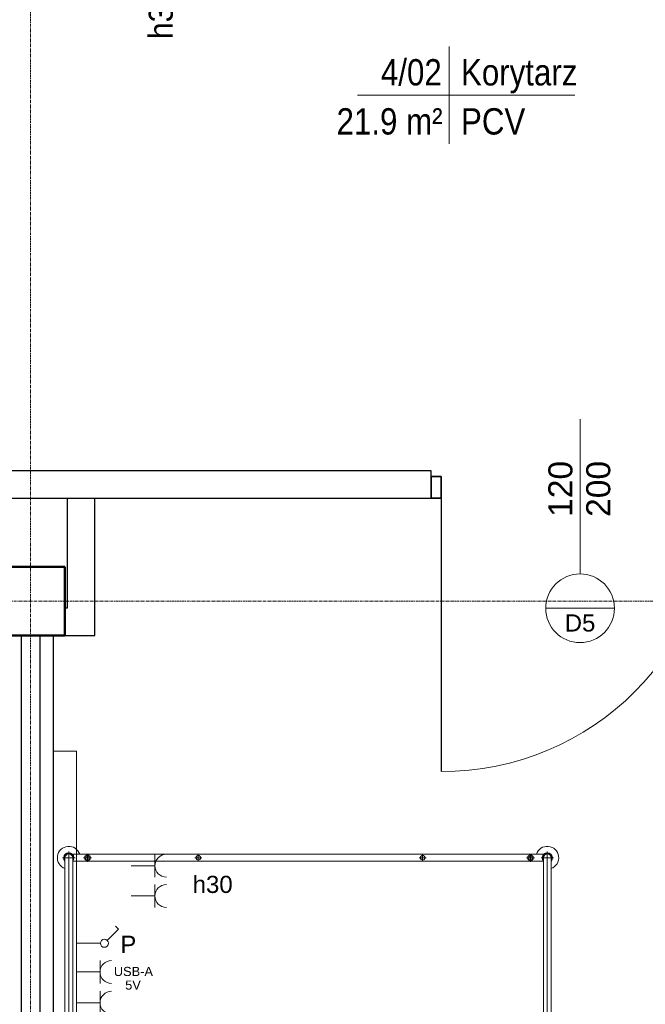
# Model space of a CAD drawing. Header units: millimetres. Extents: x -2286 to 43533, y -13832 to 14981.
# Tile 53 of 77: x 18436 to 21168, y -7634 to -3334. Entities that reach past the tile are written whole.
import ezdxf

# ---------------------------------------------------------------- set-up
doc = ezdxf.new("R2010")
doc.units = ezdxf.units.MM
doc.linetypes.add('Oś', pattern=[22.225, 12.7, -3.175, 3.175, -3.175])
for name, color, linetype, lineweight in [('A-ANNO-NOTE', 131, 'Continuous', 18), ('A-AREA-IDEN', 2, 'Continuous', 18), ('A-DETL-GENF', 92, 'Continuous', 18), ('A-DETL-MEDM', 33, 'Continuous', 35), ('A-DOOR', 31, 'Continuous', 25), ('A-DOOR-IDEN', 31, 'Continuous', 18), ('A-WALL', 113, 'Continuous', 25), ('E-ELE-QPM-IDEN', 2, 'Continuous', 18), ('I-FURN', 30, 'Continuous', 18), ('Q-SPCQ', 91, 'Continuous', 18), ('S-COLS', 52, 'Continuous', 25), ('S-GRID', 1, 'Continuous', 18)]:
    doc.layers.add(name, color=color, linetype=linetype, lineweight=lineweight)
doc.styles.add('Arial', font='arial.ttf', dxfattribs={"height": 40})
doc.styles.add('Arial_1', font='arial.ttf', dxfattribs={"height": 75})
doc.styles.add('Arial_11', font='arial.ttf', dxfattribs={"width": 0.9, "height": 105})
doc.styles.add('Arial_4', font='arial.ttf', dxfattribs={"width": 0.85, "height": 115})
doc.styles.add('Arial_7', font='arial.ttf', dxfattribs={"height": 105})

# ---------------------------------------------------------------- blocks, each defined once
blk = doc.blocks.new('M_Concrete-Square-Column - 300 x 300mm-1161001-4_piętro II PT - projektowany')
at = {"layer": 'S-COLS', "lineweight": 50}
for p, q in [((150, 150), (-150, 150)), ((-150, 150), (-150, -150)), ((150, -150), (150, 150)), ((-150, -150), (150, -150))]:
    blk.add_line(p, q, dxfattribs=at)
blk = doc.blocks.new('łóżko 195x90 typ FAMED _102039_ - łóżko 195x90 typ FAMED _102039_-832813-4_piętro II PT - projektowany')
at = {"layer": 'I-FURN'}
for p, q in [((-459.8, 1047.5), (459.7, 1047.5)), ((-432.5, 1020.2), (-432.5, 1074.7)), ((-432.5, 1064.5), (432.5, 1064.5)), ((432.5, 1020.2), (432.5, 1074.7)), ((-447.5, 1031), (-447.5, -1026.1)), ((-432.5, 1030.5), (432.5, 1030.5)), ((-417.5, -1025.5), (-417.5, 1031)), ((417.5, -1026.1), (417.5, 1030.5)), ((447.5, 1031), (447.5, -1026.1)), ((-450, 966), (-415, 966)), ((-432.5, 948.5), (-432.5, 983.5)), ((450, 966), (415, 966)), ((432.5, 948.5), (432.5, 983.5)), ((-447.5, 481.9), (-417.5, 481.9)), ((-432.5, 496.9), (-432.5, 466.9)), ((447.5, 481.9), (417.5, 481.9)), ((432.5, 496.9), (432.5, 466.9)), ((-447.5, -498.1), (-417.5, -498.1)), ((-432.5, -483.1), (-432.5, -513.1)), ((447.5, -498.1), (417.5, -498.1)), ((432.5, -483.1), (432.5, -513.1)), ((-450, -969.3), (-415, -969.3)), ((-432.5, -951.8), (-432.5, -986.8)), ((450, -969.3), (415, -969.3)), ((432.5, -951.8), (432.5, -986.8)), ((-432.5, -1015.3), (-432.5, -1069.8)), ((-432.5, -1025.5), (432.5, -1025.5)), ((432.5, -1015.3), (432.5, -1069.8)), ((459.7, -1042.5), (-459.8, -1042.5)), ((-432.5, -1059.5), (432.5, -1059.5))]:
    blk.add_line(p, q, dxfattribs=at)
for centre, radius in [((-432.5, 966), 12.5), ((-432.5, 966), 8), ((432.5, 966), 12.5), ((432.5, 966), 8), ((-432.5, 481.9), 10), ((432.5, 481.9), 10), ((-432.5, -498.1), 10), ((432.5, -498.1), 10), ((-432.5, -969.3), 12.5), ((-432.5, -969.3), 8), ((432.5, -969.3), 12.5), ((432.5, -969.3), 8)]:
    blk.add_circle(centre, radius, dxfattribs=at)
for centre, radius, start, end in [((-432.5, 1047.5), 50, 19.8769, 252.5424), ((432.5, 1047.5), 50, 287.4576, 160.1231), ((-432.5, 1047.5), 22.3, 49.8221, 312.3887), ((-432.5, 1047.5), 19.3, 62.0207, 297.9793), ((-432.5, 1047.5), 17, 90, 270), ((432.5, 1047.5), 22.2, 229.8221, 130.1779), ((432.5, 1047.5), 19.2, 242.0207, 117.9793), ((432.5, 1047.5), 17, 270, 90), ((-432.5, -1042.5), 50, 107.4576, 340.1231), ((-432.5, -1042.5), 22.2, 49.8221, 310.1779), ((-432.5, -1042.5), 19.3, 62.0207, 297.9793), ((-432.5, -1042.5), 17, 90, 270), ((432.5, -1042.5), 50, 199.8769, 72.5424), ((432.5, -1042.5), 22.2, 229.8221, 130.1779), ((432.5, -1042.5), 19.2, 242.0207, 117.9793), ((432.5, -1042.5), 17, 270, 90)]:
    blk.add_arc(centre, radius, start, end, dxfattribs=at)
blk = doc.blocks.new('DRZWI 1S - Drzwi 120-1363990-4_piętro II PT - projektowany')
at = {"layer": 'A-DETL-GENF'}
for p, q in [((-650, 60), (-650, -35)), ((-607, 60), (-650, 60)), ((-607, -35), (-607, 60)), ((650, 60), (607, 60)), ((607, 60), (607, -35)), ((650, -35), (650, 60)), ((-650, -35), (-607, -35)), ((607, -35), (650, -35))]:
    blk.add_line(p, q, dxfattribs=at)
at = {"layer": 'A-DETL-MEDM'}
for p, q in [((-607, 60), (-650, 60)), ((-650, 60), (-650, -35)), ((-607, -35), (-607, 60)), ((607, -35), (607, 60)), ((607, 60), (650, 60)), ((650, 60), (650, -35)), ((-650, -35), (-607, -35)), ((650, -35), (607, -35))]:
    blk.add_line(p, q, dxfattribs=at)
at = {"layer": 'A-DOOR'}
blk.add_line((607, 60), (607, 1253.9), dxfattribs=at)
at = {"layer": 'A-DOOR', "lineweight": 18}
blk.add_line((0, 285), (0, -285), dxfattribs=at)
blk.add_arc((607, 53.9), 1200, 90, 179.707, dxfattribs=at)
blk = doc.blocks.new('Panel Gazowo Oswietleniowy 2 - Type 1-1482570-4_piętro II PT - projektowany')
at = {"layer": 'Q-SPCQ'}
for p, q in [((-1125, 473.3), (-1025, 473.3)), ((-1075, 473.3), (-1075, 370)), ((-993.3, 473.3), (-893.3, 473.3)), ((-943.3, 473.3), (-943.3, 370)), ((475, 473.3), (575, 473.3)), ((525, 473.3), (525, 370)), ((606.7, 473.3), (706.7, 473.3)), ((656.7, 473.3), (656.7, 370)), ((-798.2, 314.3), (-811.3, 301.2)), ((-748.8, 264.8), (-798.2, 314.3)), ((801.8, 314.3), (788.7, 301.2)), ((851.2, 264.8), (801.8, 314.3)), ((-736.4, 130), (-736.4, 235)), ((-661.3, 233.3), (-561.3, 233.3)), ((-611.3, 233.3), (-611.3, 130)), ((-526.7, 233.3), (-426.7, 233.3)), ((-476.7, 233.3), (-476.7, 130)), ((-395, 233.3), (-295, 233.3)), ((-345, 233.3), (-345, 130)), ((863.6, 130), (863.6, 235)), ((938.7, 233.3), (1038.7, 233.3)), ((988.7, 233.3), (988.7, 130)), ((1073.3, 233.3), (1173.3, 233.3)), ((1123.3, 233.3), (1123.3, 130)), ((1205, 233.3), (1305, 233.3)), ((1255, 233.3), (1255, 130)), ((-1575, 30), (-1575, 130)), ((-1575, 130), (1825, 130)), ((1825, 130), (1825, 30))]:
    blk.add_line(p, q, dxfattribs=at)
for centre in [(-736.4, 252.5), (863.6, 252.5)]:
    blk.add_circle(centre, 17.5, dxfattribs=at)
for centre, end in [((-1075, 523.3), 0), ((-943.3, 523.3), 0), ((525, 523.3), 0), ((656.7, 523.3), 0), ((-611.3, 283.3), 360), ((-476.7, 283.3), 360), ((-345, 283.3), 360), ((988.7, 283.3), 360), ((1123.3, 283.3), 360), ((1255, 283.3), 360)]:
    blk.add_arc(centre, 50, 180, end, dxfattribs=at)
blk = doc.blocks.new('etykieta drzwi wymiar i kategoria - etykieta drzwi 1S dół-1350606-4_piętro II PT - projektowany')
at = {"layer": 'A-DOOR-IDEN'}
for p, q in [((0, 0), (0, -11.984)), ((-3, -14.984), (3, -14.984))]:
    blk.add_line(p, q, dxfattribs=at)
blk.add_circle((0, -14.984), 3, dxfattribs=at)
blk = doc.blocks.new('METKA_POMIESZCZENIA1 - Rozbudowana - bez ramki-1409110-4_piętro II PT - projektowany')
at = {"layer": 'A-AREA-IDEN'}
for p, q in [((0, 4.25), (0, 0)), ((-8, 0), (11, 0)), ((0, 0), (0, -4.25))]:
    blk.add_line(p, q, dxfattribs=at)

msp = doc.modelspace()

# ---------------------------------------------------------------- linework, layer by layer
at = {"layer": 'A-WALL'}
for p, q in [((20233.3, -5303.8), (16333.3, -5303.8)), ((20233.3, -5328.8), (20233.3, -5303.8)), ((18223.3, -5423.8), (20233.3, -5423.8)), ((18643.3, -5423.8), (18643.3, -5903.8)), ((18763.3, -6023.8), (18763.3, -5423.8)), ((18643.3, -5903.8), (18633.3, -5903.8)), ((18443.3, -11723.8), (18443.3, -6023.8)), ((18523.3, -6023.8), (18523.3, -11723.8)), ((18583.3, -11723.8), (18583.3, -6023.8)), ((18633.3, -6023.8), (18763.3, -6023.8))]:
    msp.add_line(p, q, dxfattribs=at)
at = {"layer": 'S-GRID', "linetype": 'Oś'}
for p, q in [((18483.3, -13832), (18483.3, 14381.2)), ((29623.7, -5873.8), (-1686.2, -5873.8))]:
    msp.add_line(p, q, dxfattribs=at)

# ---------------------------------------------------------------- block references
at = {"layer": 'A-AREA-IDEN', "xscale": 49.99999999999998, "yscale": 49.99999999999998, "zscale": 49.99999999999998}
msp.add_blockref('METKA_POMIESZCZENIA1 - Rozbudowana - bez ramki-1409110-4_piętro II PT - projektowany', (20311.1, -3662.7), dxfattribs=at)
at = {"layer": 'A-DOOR', "rotation": 180}
msp.add_blockref('DRZWI 1S - Drzwi 120-1363990-4_piętro II PT - projektowany', (20883.3, -5363.8), dxfattribs=at)
at = {"layer": 'A-DOOR-IDEN', "xscale": 49.99999999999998, "yscale": 49.99999999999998, "zscale": 49.99999999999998}
msp.add_blockref('etykieta drzwi wymiar i kategoria - etykieta drzwi 1S dół-1350606-4_piętro II PT - projektowany', (20883.3, -5154.9), dxfattribs=at)
at = {"layer": 'I-FURN', "rotation": 90.0000000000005}
msp.add_blockref('łóżko 195x90 typ FAMED _102039_ - łóżko 195x90 typ FAMED _102039_-832813-4_piętro II PT - projektowany', (19697.7, -7426.3), dxfattribs=at)
at = {"layer": 'Q-SPCQ', "rotation": 270.0000000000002}
msp.add_blockref('Panel Gazowo Oswietleniowy 2 - Type 1-1482570-4_piętro II PT - projektowany', (18553.3, -8103.8), dxfattribs=at)
at = {"layer": 'S-COLS', "lineweight": 18, "rotation": 270.0000000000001}
msp.add_blockref('M_Concrete-Square-Column - 300 x 300mm-1161001-4_piętro II PT - projektowany', (18483.3, -5873.8), dxfattribs=at)

# ---------------------------------------------------------------- texts
at = {"layer": 'A-ANNO-NOTE', "attachment_point": 1}
for s, insert, char_height, width, style in [('h30', (19191.2, -7072.5), 75, 216.456, 'Arial_1'), ('\\fArial|b0|i0|c238|p34|;P', (18875.3, -7334.1), 75, 84.177, 'Arial_1'), ('USB-A', (18847, -7470.3), 40, 196.413, 'Arial'), ('5V', (18896.6, -7529.8), 40, 80.169, 'Arial')]:
    msp.add_mtext(s, dxfattribs=dict(at, insert=insert, char_height=char_height, width=width, style=style))
at = {"layer": 'A-AREA-IDEN', "char_height": 115, "attachment_point": 1, "style": 'Arial_4'}
for s, insert, width in [('4/02', (20013.5, -3506), 320.274), ('Korytarz', (20363.3, -3506), 606.477), ('21.9 m²', (19819.7, -3720.3), 555.369), ('PCV', (20363.3, -3720.3), 337.31)]:
    msp.add_mtext(s, dxfattribs=dict(at, insert=insert, width=width))
at = {"layer": 'A-DOOR-IDEN', "char_height": 105, "width": 300.633, "attachment_point": 1, "rotation": 90, "style": 'Arial_7'}
for s, insert in [('120', (20744.8, -5505.2)), ('200', (20910.2, -5505.2))]:
    msp.add_mtext(s, dxfattribs=dict(at, insert=insert))
at = {"layer": 'A-DOOR-IDEN', "insert": (20816.2, -5930.8), "char_height": 75, "width": 164.346, "attachment_point": 1, "style": 'Arial_1'}
msp.add_mtext('D5', dxfattribs=at)
at = {"layer": 'E-ELE-QPM-IDEN', "insert": (18999.5, -3418.7), "char_height": 105, "width": 270.57, "attachment_point": 1, "rotation": 90, "style": 'Arial_11'}
msp.add_mtext('h30', dxfattribs=at)

doc.saveas('drawing.dxf')
